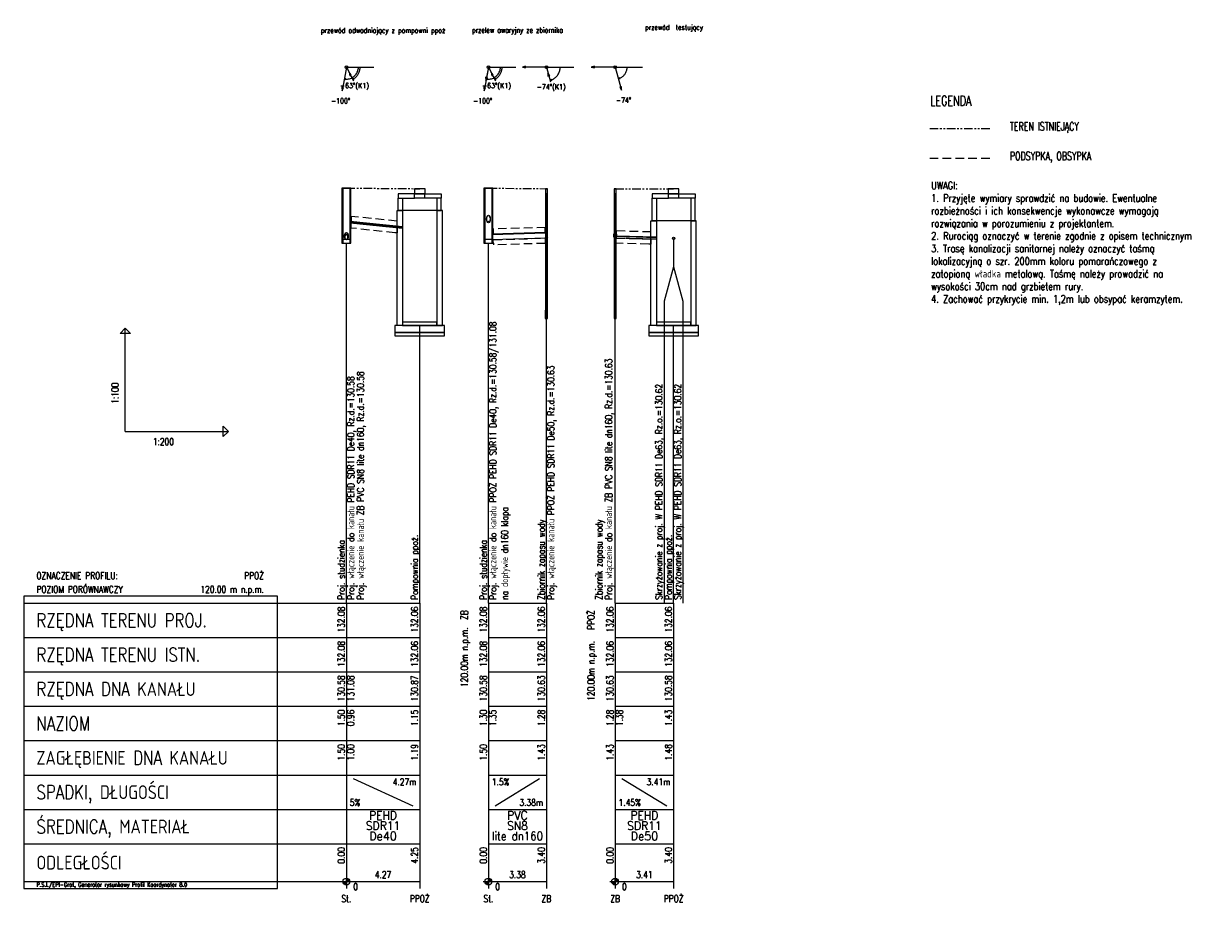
# Model space of a CAD drawing. Header units: millimetres. Extents: x -2456 to 463, y -1800 to 339.
# Tile 2 of 4: x -69 to 276, y -1583 to -1327. Entities that reach past the tile are written whole.
import ezdxf
from ezdxf.enums import TextEntityAlignment as Align

# ---------------------------------------------------------------- set-up
doc = ezdxf.new("R2010")
doc.units = ezdxf.units.MM
doc.header["$LTSCALE"] = 10
doc.header["$MEASUREMENT"] = 0
doc.linetypes.add('DASHED', pattern=[0.75, 0.5, -0.25])
doc.linetypes.add('PHANTOMX2', pattern=[5, 2.5, -0.5, 0.5, -0.5, 0.5, -0.5])
for name, color, linetype, lineweight in [('IS_opis', 90, 'CONTINUOUS', 20), ('Podsypki', 8, 'DASHED', 18), ('S_OPISY', 7, 'CONTINUOUS', 15), ('Teren_istn', 253, 'PHANTOMX2', 18)]:
    doc.layers.add(name, color=color, linetype=linetype, lineweight=lineweight)
for name, color, linetype in [('KS_LICZBY', 7, 'CONTINUOUS'), ('KS_LINIE_OPISOWE', 7, 'CONTINUOUS'), ('KS_LINIE_TABELI', 7, 'CONTINUOUS'), ('KS_Odcinki', 7, 'CONTINUOUS'), ('KS_Opis_PZ', 7, 'CONTINUOUS'), ('KS_OPIS_SKRZ', 7, 'CONTINUOUS'), ('KS_OPIS_WL', 7, 'CONTINUOUS'), ('KS_OSIE', 7, 'CONTINUOUS'), ('KS_TEREN_ISTN', 7, 'CONTINUOUS'), ('KS_UZBR_PODZ', 7, 'CONTINUOUS'), ('KS_Wezly', 7, 'CONTINUOUS'), ('KS_WYMIARY', 7, 'CONTINUOUS')]:
    doc.layers.add(name, color=color, linetype=linetype)
doc.styles.add('NORM8', font='simplex.shx', dxfattribs={"width": 0.8})
doc.styles.get("Standard").update_dxf_attribs({"font": 'simplex.shx'})

msp = doc.modelspace()

# ---------------------------------------------------------------- linework, layer by layer
at = {"layer": 'KS_LICZBY'}
for p, q in [((24.8, -1575.5), (24.8, -1578.5)), ((66.14, -1575.5), (66.14, -1578.5)), ((103.02, -1575.5), (103.02, -1578.5)), ((23.3, -1577), (26.3, -1577)), ((23.8, -1577.07), (25.8, -1576.93)), ((23.81, -1577.14), (25.79, -1576.86)), ((23.82, -1577.21), (25.78, -1576.8)), ((23.84, -1577.28), (25.76, -1576.73)), ((23.86, -1577.35), (25.74, -1576.66)), ((23.89, -1577.41), (25.71, -1576.6)), ((23.92, -1577.47), (25.68, -1576.53)), ((23.95, -1577.53), (25.65, -1576.47)), ((23.99, -1577.59), (25.61, -1576.42)), ((24.03, -1577.65), (25.57, -1576.36)), ((24.08, -1577.7), (25.52, -1576.31)), ((24.13, -1577.75), (25.47, -1576.26)), ((24.18, -1577.79), (25.41, -1576.22)), ((24.24, -1577.83), (25.36, -1576.17)), ((24.3, -1577.87), (25.3, -1576.14)), ((24.36, -1577.9), (25.24, -1576.1)), ((24.42, -1577.93), (25.17, -1576.08)), ((24.49, -1577.95), (25.11, -1576.05)), ((24.56, -1577.97), (25.04, -1576.03)), ((24.63, -1577.99), (24.97, -1576.02)), ((24.69, -1578), (24.9, -1576.01)), ((24.76, -1578), (24.83, -1576)), ((64.64, -1577), (67.64, -1577)), ((65.14, -1577.07), (67.14, -1576.93)), ((65.15, -1577.14), (67.13, -1576.86)), ((65.16, -1577.21), (67.12, -1576.8)), ((65.18, -1577.28), (67.1, -1576.73)), ((65.2, -1577.35), (67.08, -1576.66)), ((65.23, -1577.41), (67.05, -1576.6)), ((65.26, -1577.47), (67.02, -1576.53)), ((65.29, -1577.53), (66.99, -1576.47)), ((65.33, -1577.59), (66.95, -1576.42)), ((65.37, -1577.65), (66.91, -1576.36)), ((65.42, -1577.7), (66.86, -1576.31)), ((65.47, -1577.75), (66.81, -1576.26)), ((65.52, -1577.79), (66.76, -1576.22)), ((65.58, -1577.83), (66.7, -1576.17)), ((65.64, -1577.87), (66.64, -1576.14)), ((65.7, -1577.9), (66.58, -1576.1)), ((65.77, -1577.93), (66.51, -1576.08)), ((65.83, -1577.95), (66.45, -1576.05)), ((65.9, -1577.97), (66.38, -1576.03)), ((65.97, -1577.99), (66.31, -1576.02)), ((66.04, -1578), (66.24, -1576.01)), ((66.11, -1578), (66.17, -1576)), ((101.52, -1577), (104.52, -1577)), ((102.02, -1577.07), (104.02, -1576.93)), ((102.03, -1577.14), (104.01, -1576.86)), ((102.04, -1577.21), (104, -1576.8)), ((102.06, -1577.28), (103.98, -1576.73)), ((102.08, -1577.35), (103.96, -1576.66)), ((102.1, -1577.41), (103.93, -1576.6)), ((102.14, -1577.47), (103.9, -1576.53)), ((102.17, -1577.53), (103.87, -1576.47)), ((102.21, -1577.59), (103.83, -1576.42)), ((102.25, -1577.65), (103.78, -1576.36)), ((102.3, -1577.7), (103.74, -1576.31)), ((102.35, -1577.75), (103.69, -1576.26)), ((102.4, -1577.79), (103.63, -1576.22)), ((102.46, -1577.83), (103.58, -1576.17)), ((102.52, -1577.87), (103.52, -1576.14)), ((102.58, -1577.9), (103.46, -1576.1)), ((102.64, -1577.93), (103.39, -1576.08)), ((102.71, -1577.95), (103.33, -1576.05)), ((102.78, -1577.97), (103.26, -1576.03)), ((102.84, -1577.99), (103.19, -1576.02)), ((102.91, -1578), (103.12, -1576.01)), ((102.98, -1578), (103.05, -1576))]:
    msp.add_line(p, q, dxfattribs=at)
for centre in [(24.8, -1577), (66.14, -1577), (103.02, -1577)]:
    msp.add_circle(centre, 1, dxfattribs=at)
at = {"layer": 'KS_LINIE_OPISOWE'}
for points in [[(120.05, -1389.84), (120.05, -1398.16), (117.25, -1408.16), (117.25, -1496)], [(120.05, -1389.84), (120.05, -1398.16), (122.75, -1408.16), (122.75, -1496)]]:
    msp.add_lwpolyline(points, dxfattribs=at)
at = {"layer": 'KS_LINIE_TABELI'}
for p, q in [((-39.55, -1446), (-39.55, -1416)), ((-39.55, -1446), (-9.55, -1446)), ((-69.12, -1496), (24.8, -1496)), ((24.8, -1496), (46.14, -1496)), ((24.8, -1496), (24.8, -1506)), ((24.8, -1496), (24.8, -1577)), ((46.14, -1496), (46.14, -1506)), ((46.14, -1496), (46.14, -1577)), ((66.14, -1496), (83.02, -1496)), ((66.14, -1496), (66.14, -1506)), ((66.14, -1496), (66.14, -1577)), ((83.02, -1496), (83.02, -1506)), ((83.02, -1496), (83.02, -1577)), ((103.02, -1496), (120.05, -1496)), ((103.02, -1496), (103.02, -1506)), ((103.02, -1496), (103.02, -1577)), ((120.05, -1496), (120.05, -1506)), ((120.05, -1496), (120.05, -1577)), ((-69.12, -1506), (24.8, -1506)), ((24.8, -1506), (46.14, -1506)), ((24.8, -1506), (24.8, -1546)), ((46.14, -1506), (46.14, -1546)), ((66.14, -1506), (83.02, -1506)), ((66.14, -1506), (66.14, -1546)), ((83.02, -1506), (83.02, -1546)), ((103.02, -1506), (120.05, -1506)), ((103.02, -1506), (103.02, -1546)), ((120.05, -1506), (120.05, -1546)), ((-69.12, -1516), (24.8, -1516)), ((24.8, -1516), (46.14, -1516)), ((66.14, -1516), (83.02, -1516)), ((103.02, -1516), (120.05, -1516)), ((-69.12, -1526), (24.8, -1526)), ((24.8, -1526), (46.14, -1526)), ((66.14, -1526), (83.02, -1526)), ((103.02, -1526), (120.05, -1526)), ((-69.12, -1536), (24.8, -1536)), ((24.8, -1536), (46.14, -1536)), ((66.14, -1536), (83.02, -1536)), ((103.02, -1536), (120.05, -1536)), ((-69.12, -1546), (24.8, -1546)), ((24.8, -1546), (46.14, -1546)), ((24.8, -1546), (24.8, -1556)), ((26.8, -1547), (44.14, -1555)), ((46.14, -1546), (46.14, -1556)), ((66.14, -1546), (83.02, -1546)), ((66.14, -1546), (66.14, -1556)), ((68.14, -1555), (81.02, -1547)), ((83.02, -1546), (83.02, -1556)), ((103.02, -1546), (120.05, -1546)), ((103.02, -1546), (103.02, -1556)), ((105.02, -1547), (118.05, -1555)), ((120.05, -1546), (120.05, -1556)), ((-69.12, -1556), (24.8, -1556)), ((24.8, -1556), (46.14, -1556)), ((46.14, -1556), (46.14, -1566)), ((66.14, -1556), (83.02, -1556)), ((83.02, -1556), (83.02, -1566)), ((103.02, -1556), (120.05, -1556)), ((120.05, -1556), (120.05, -1566)), ((-69.12, -1566), (24.8, -1566)), ((24.8, -1566), (46.14, -1566)), ((24.8, -1566), (24.8, -1579)), ((46.14, -1566), (46.14, -1579)), ((66.14, -1566), (83.02, -1566)), ((66.14, -1566), (66.14, -1579)), ((83.02, -1566), (83.02, -1579)), ((103.02, -1566), (120.05, -1566)), ((103.02, -1566), (103.02, -1579)), ((120.05, -1566), (120.05, -1579)), ((-69.12, -1577), (24.8, -1577)), ((24.8, -1577), (46.14, -1577)), ((66.14, -1577), (83.02, -1577)), ((103.02, -1577), (120.05, -1577))]:
    msp.add_line(p, q, dxfattribs=at)
for points in [[(24.8, -1496), (24.8, -1391.2)], [(66.14, -1496), (66.14, -1391.2)], [(83.02, -1496), (83.02, -1410.7)], [(103.02, -1496), (103.02, -1410.7)], [(46.14, -1496), (46.14, -1415.2)], [(120.05, -1496), (120.05, -1415.2)]]:
    msp.add_lwpolyline(points, dxfattribs=at)
for points in [[(-39.55, -1416), (-38.05, -1417.5), (-41.05, -1417.5)], [(-9.55, -1446), (-11.05, -1447.5), (-11.05, -1444.5)], [(-69.12, -1579), (4.8, -1579), (4.8, -1494), (-69.12, -1494)]]:
    msp.add_lwpolyline(points, close=True, dxfattribs=at)
at = {"layer": 'KS_Odcinki'}
for points in [[(25.86, -1384.95), (41.14, -1386.47), (41.14, -1386.46), (25.86, -1384.93)], [(25.86, -1385.31), (41.14, -1386.84), (41.14, -1386.86), (25.86, -1385.33)], [(67.2, -1388.72), (82.77, -1388.26), (82.77, -1388.18), (67.2, -1388.64)], [(103.27, -1389.21), (115.05, -1389.56), (115.05, -1389.53), (103.27, -1389.19)], [(67.2, -1390.17), (82.77, -1389.71), (82.77, -1389.78), (67.2, -1390.24)], [(103.27, -1389.71), (115.05, -1390.06), (115.05, -1390.08), (103.27, -1389.74)]]:
    msp.add_lwpolyline(points, close=True, dxfattribs=at)
at = {"layer": 'KS_OPIS_WL'}
for radius in [0.275, 0.25]:
    msp.add_circle((83.02, -1389.45), radius, dxfattribs=at)
for centre, major_axis in [((66.14, -1384.2), (0, -1.1)), ((66.14, -1384.2), (0, -1)), ((66.14, -1385.02), (0, -0.2)), ((66.14, -1385.02), (0, -0.182)), ((24.8, -1389.2), (0, -1.1)), ((24.8, -1389.2), (0, -1)), ((24.8, -1389.48), (0, -0.8)), ((24.8, -1389.48), (0, -0.727)), ((103.02, -1388.98), (0, -0.8)), ((103.02, -1388.98), (0, -0.727))]:
    msp.add_ellipse(centre, major_axis=major_axis, ratio=0.5, dxfattribs=at)
at = {"layer": 'KS_OSIE'}
for p, q in [((24.8, -1340), (32.8, -1340)), ((66.14, -1340), (74.14, -1340)), ((83.02, -1340), (91.02, -1340)), ((103.02, -1340), (111.02, -1340))]:
    msp.add_line(p, q, dxfattribs=at)
at = {"layer": 'KS_UZBR_PODZ'}
for radius in [0.315, 0.315, 0.3, 0.3]:
    msp.add_circle((120.05, -1389.84), radius, dxfattribs=at)
at = {"layer": 'KS_Wezly'}
for p, q in [((47.64, -1376.9), (44.64, -1376.9)), ((47.64, -1378.1), (44.64, -1378.1)), ((121.55, -1376.9), (118.55, -1376.9)), ((121.55, -1378.1), (118.55, -1378.1)), ((51.44, -1381.7), (40.84, -1381.7)), ((125.35, -1384.7), (114.75, -1384.7))]:
    msp.add_line(p, q, dxfattribs=at)
for points in [[(23.47, -1375.2), (26.13, -1375.2), (26.13, -1375.2), (23.47, -1375.2)], [(23.47, -1391.2), (26.13, -1391.2), (26.13, -1375.2), (23.47, -1375.2)], [(23.74, -1391.2), (25.86, -1391.2), (25.86, -1375.2), (23.74, -1375.2)], [(44.58, -1376.9), (47.7, -1376.9), (47.7, -1375.4), (44.58, -1375.4)], [(64.81, -1375.2), (67.47, -1375.2), (67.47, -1375.2), (64.81, -1375.2)], [(64.81, -1391.2), (67.47, -1391.2), (67.47, -1375.2), (64.81, -1375.2)], [(65.08, -1391.2), (67.2, -1391.2), (67.2, -1375.2), (65.08, -1375.2)], [(82.71, -1376.9), (83.33, -1376.9), (83.33, -1375.4), (82.71, -1375.4)], [(102.71, -1376.9), (103.33, -1376.9), (103.33, -1375.4), (102.71, -1375.4)], [(118.49, -1376.9), (121.61, -1376.9), (121.61, -1375.4), (118.49, -1375.4)], [(44.64, -1376.9), (39.89, -1376.9), (39.89, -1378.1), (44.64, -1378.1)], [(41.14, -1381.7), (39.89, -1381.7), (39.89, -1378.1), (41.14, -1378.1)], [(47.64, -1376.9), (52.39, -1376.9), (52.39, -1378.1), (47.64, -1378.1)], [(51.14, -1381.7), (52.39, -1381.7), (52.39, -1378.1), (51.14, -1378.1)], [(82.71, -1410.7), (83.33, -1410.7), (83.33, -1376.9), (82.71, -1376.9)], [(82.77, -1410.7), (83.27, -1410.7), (83.27, -1376.9), (82.77, -1376.9)], [(102.71, -1410.7), (103.33, -1410.7), (103.33, -1376.9), (102.71, -1376.9)], [(102.77, -1410.7), (103.27, -1410.7), (103.27, -1376.9), (102.77, -1376.9)], [(118.55, -1376.9), (113.8, -1376.9), (113.8, -1378.1), (118.55, -1378.1)], [(115.05, -1384.7), (113.8, -1384.7), (113.8, -1378.1), (115.05, -1378.1)], [(121.55, -1376.9), (126.3, -1376.9), (126.3, -1378.1), (121.55, -1378.1)], [(125.05, -1384.7), (126.3, -1384.7), (126.3, -1378.1), (125.05, -1378.1)], [(41.14, -1415.2), (39.54, -1415.2), (39.54, -1381.7), (41.14, -1381.7)], [(51.14, -1415.2), (52.74, -1415.2), (52.74, -1381.7), (51.14, -1381.7)], [(115.05, -1415.2), (113.45, -1415.2), (113.45, -1384.7), (115.05, -1384.7)], [(125.05, -1415.2), (126.65, -1415.2), (126.65, -1384.7), (125.05, -1384.7)], [(23.74, -1391.2), (25.86, -1391.2), (25.86, -1390.2), (23.74, -1390.2)], [(65.08, -1391.2), (67.2, -1391.2), (67.2, -1390.2), (65.08, -1390.2)], [(82.77, -1410.7), (83.27, -1410.7), (83.27, -1409.7), (82.77, -1409.7)], [(102.77, -1410.7), (103.27, -1410.7), (103.27, -1409.7), (102.77, -1409.7)], [(82.66, -1413.2), (83.38, -1413.2), (83.38, -1410.7), (82.66, -1410.7)], [(102.72, -1413.2), (103.32, -1413.2), (103.32, -1410.7), (102.72, -1410.7)], [(38.94, -1417.2), (53.34, -1417.2), (53.34, -1415.2), (38.94, -1415.2)], [(41.14, -1415.2), (51.14, -1415.2), (51.14, -1414.2), (41.14, -1414.2)], [(112.85, -1417.2), (127.25, -1417.2), (127.25, -1415.2), (112.85, -1415.2)], [(115.05, -1415.2), (125.05, -1415.2), (125.05, -1414.2), (115.05, -1414.2)], [(38.94, -1418.2), (53.34, -1418.2), (53.34, -1417.2), (38.94, -1417.2)], [(112.85, -1418.2), (127.25, -1418.2), (127.25, -1417.2), (112.85, -1417.2)]]:
    msp.add_lwpolyline(points, close=True, dxfattribs=at)
at = {"layer": 'KS_WYMIARY'}
for p, q in [((24.8, -1340), (23.53, -1346.89)), ((24.8, -1340), (26.83, -1344.02)), ((66.14, -1340), (64.87, -1346.89)), ((66.14, -1340), (65.41, -1343.94)), ((66.14, -1340), (68.17, -1344.02)), ((83.02, -1340), (76.02, -1340)), ((83.02, -1340), (84.22, -1344.34)), ((103.02, -1340), (96.02, -1340)), ((103.02, -1340), (104.89, -1346.75))]:
    msp.add_line(p, q, dxfattribs=at)
for points in [[(24.16, -1343.45), (24.47, -1343.49), (24.77, -1343.5), (25.08, -1343.49), (25.38, -1343.45), (25.68, -1343.39), (25.98, -1343.3), (26.26, -1343.18), (26.53, -1343.04), (26.79, -1342.88), (27.04, -1342.69), (27.26, -1342.49), (27.47, -1342.26), (27.66, -1342.02), (27.83, -1341.76), (27.97, -1341.49), (28.09, -1341.21), (28.18, -1340.91), (28.25, -1340.61), (28.29, -1340.31), (28.3, -1340)], [(26.6, -1343.57), (26.8, -1343.47), (26.98, -1343.35), (27.17, -1343.23), (27.34, -1343.09), (27.51, -1342.95), (27.66, -1342.79), (27.81, -1342.63), (27.95, -1342.46), (28.09, -1342.28), (28.21, -1342.1), (28.32, -1341.91), (28.42, -1341.71), (28.5, -1341.51), (28.58, -1341.3), (28.65, -1341.09), (28.7, -1340.88), (28.74, -1340.66), (28.77, -1340.44), (28.79, -1340.22), (28.8, -1340)], [(65.5, -1343.45), (65.81, -1343.49), (66.11, -1343.5), (66.42, -1343.49), (66.72, -1343.45), (67.02, -1343.39), (67.32, -1343.3), (67.6, -1343.18), (67.87, -1343.04), (68.13, -1342.88), (68.38, -1342.69), (68.61, -1342.49), (68.81, -1342.26), (69, -1342.02), (69.17, -1341.76), (69.31, -1341.49), (69.43, -1341.21), (69.52, -1340.91), (69.59, -1340.61), (69.63, -1340.31), (69.64, -1340)], [(67.94, -1343.57), (68.14, -1343.47), (68.33, -1343.35), (68.51, -1343.23), (68.68, -1343.09), (68.85, -1342.95), (69.01, -1342.79), (69.16, -1342.63), (69.3, -1342.46), (69.43, -1342.28), (69.55, -1342.1), (69.66, -1341.91), (69.76, -1341.71), (69.85, -1341.51), (69.92, -1341.3), (69.99, -1341.09), (70.04, -1340.88), (70.09, -1340.66), (70.12, -1340.44), (70.13, -1340.22), (70.14, -1340)], [(84.09, -1343.86), (84.34, -1343.78), (84.58, -1343.69), (84.82, -1343.58), (85.04, -1343.45), (85.26, -1343.31), (85.47, -1343.16), (85.67, -1342.99), (85.86, -1342.82), (86.04, -1342.63), (86.2, -1342.42), (86.35, -1342.21), (86.49, -1341.99), (86.61, -1341.76), (86.72, -1341.52), (86.81, -1341.28), (86.88, -1341.03), (86.94, -1340.78), (86.98, -1340.52), (87.01, -1340.26), (87.02, -1340)], [(103.96, -1343.38), (104.17, -1343.31), (104.39, -1343.23), (104.59, -1343.13), (104.79, -1343.02), (104.98, -1342.9), (105.17, -1342.77), (105.34, -1342.62), (105.51, -1342.46), (105.66, -1342.3), (105.8, -1342.12), (105.94, -1341.94), (106.06, -1341.74), (106.16, -1341.54), (106.26, -1341.33), (106.33, -1341.12), (106.4, -1340.9), (106.45, -1340.68), (106.49, -1340.46), (106.51, -1340.23), (106.52, -1340)]]:
    msp.add_lwpolyline(points, dxfattribs=at)
for points in [[(76.02, -1340), (76.98, -1340.26), (76.98, -1339.74)], [(96.02, -1340), (96.98, -1340.26), (96.98, -1339.74)], [(24.16, -1343.45), (24.61, -1343.66), (24.66, -1343.41)], [(25.57, -1341.52), (25.77, -1342.5), (26.23, -1342.27)], [(26.6, -1343.57), (27.09, -1343.47), (26.98, -1343.24)], [(65.41, -1343.94), (65.84, -1343.03), (65.33, -1342.94)], [(65.5, -1343.45), (65.95, -1343.66), (66, -1343.41)], [(66.91, -1341.52), (67.11, -1342.5), (67.57, -1342.27)], [(67.94, -1343.57), (68.43, -1343.47), (68.32, -1343.24)], [(83.47, -1341.64), (83.48, -1342.64), (83.98, -1342.5)], [(84.09, -1343.86), (84.59, -1343.85), (84.52, -1343.6)], [(103.96, -1343.38), (104.46, -1343.37), (104.39, -1343.12)], [(23.53, -1346.89), (23.96, -1345.98), (23.45, -1345.89)], [(64.87, -1346.89), (65.3, -1345.98), (64.79, -1345.89)], [(104.89, -1346.75), (104.88, -1345.75), (104.39, -1345.89)]]:
    msp.add_lwpolyline(points, close=True, dxfattribs=at)
for centre in [(24.8, -1340), (66.14, -1340), (83.02, -1340), (103.02, -1340)]:
    msp.add_circle(centre, 0.4, dxfattribs=at)
at = {"layer": 'Podsypki', "ltscale": 0.5}
msp.add_line((194.57, -1366.52), (212.37, -1366.52), dxfattribs=at)
for points in [[(26.2, -1384.96), (39.54, -1386.3), (39.54, -1384.8), (26.2, -1383.46)], [(26.2, -1385.36), (39.54, -1386.7), (39.54, -1388.2), (38.94, -1388.2), (38.94, -1388.2), (26.33, -1386.86), (26.33, -1386.86), (26.2, -1386.86)], [(67.54, -1388.63), (82.69, -1388.19), (82.69, -1386.69), (67.54, -1387.13)], [(103.35, -1389.19), (113.45, -1389.48), (113.45, -1387.98), (103.35, -1387.69)], [(67.54, -1390.23), (82.69, -1389.79), (82.69, -1391.29), (82.66, -1391.29), (82.66, -1391.29), (67.67, -1391.73), (67.67, -1391.2), (67.54, -1391.2)], [(103.35, -1389.74), (113.45, -1390.03), (113.45, -1391.53), (112.85, -1391.53), (112.85, -1391.53), (103.38, -1391.24), (103.38, -1391.24), (103.35, -1391.24)]]:
    msp.add_lwpolyline(points, close=True, dxfattribs=at)
at = {"layer": 'Teren_istn', "ltscale": 0.1}
msp.add_line((194.57, -1357.9), (212.37, -1357.9), dxfattribs=at)
for points in [[(24.8, -1375.2), (46.14, -1375.4)], [(66.14, -1375.2), (83.02, -1375.4)], [(103.02, -1375.4), (120.05, -1375.4)]]:
    msp.add_lwpolyline(points, dxfattribs=at)

# ---------------------------------------------------------------- texts
at = {"layer": 'IS_opis', "style": 'NORM8', "oblique": 0, "width": 0.7}
for s, height, p in [('LEGENDA', 2.9, (194.77, -1351.25)), ('TEREN ISTNIEJĄCY', 2.4, (217.9, -1358.46)), ('PODSYPKA, OBSYPKA', 2.4, (217.9, -1367.08))]:
    msp.add_text(s, height=height, dxfattribs=at).set_placement(p)
at = {"layer": 'KS_LICZBY', "width": 0.8}
for s, height, p in [('-63%%D(K1)', 1.5, (27.14, -1346.14)), ('-63%%D(K1)', 1.5, (68.48, -1346.14)), ('-74%%D(K1)', 1.5, (84.41, -1346.51)), ('-100%%D', 1.5, (23.13, -1350.55)), ('-100%%D', 1.5, (64.47, -1350.55)), ('-74%%D', 1.5, (105.48, -1350.37)), ('4.27', 2, (35.47, -1576)), ('3.38', 2, (74.58, -1576)), ('3.41', 2, (111.54, -1576)), ('St.', 2, (24.8, -1583)), ('PPOŻ', 2, (46.14, -1583)), ('St.', 2, (66.14, -1583)), ('ZB', 2, (83.02, -1583)), ('ZB', 2, (103.02, -1583)), ('PPOŻ', 2, (120.05, -1583))]:
    msp.add_text(s, height=height, dxfattribs=at).set_placement(p, align=Align.CENTER)
msp.add_text('1:100', height=2, rotation=90, dxfattribs=at).set_placement((-41.55, -1438))
for s, p in [('1:200', (-31.55, -1450)), ('1.5%', (67.14, -1549)), ('5%', (25.8, -1555)), ('1.45%', (104.02, -1555)), ('0', (26.8, -1579.5)), ('0', (68.14, -1579.5)), ('0', (105.02, -1579.5))]:
    msp.add_text(s, height=2, dxfattribs=at).set_placement(p)
for s, p in [('132.08', (24.3, -1497)), ('132.06', (45.64, -1497)), ('132.08', (65.64, -1497)), ('132.06', (82.52, -1497)), ('132.06', (102.52, -1497)), ('132.06', (119.55, -1497)), ('132.08', (24.3, -1507)), ('132.06', (45.64, -1507)), ('132.08', (65.64, -1507)), ('132.06', (82.52, -1507)), ('132.06', (102.52, -1507)), ('132.06', (119.55, -1507)), ('130.58', (24.3, -1517)), ('131.08', (27.05, -1517)), ('130.87', (45.64, -1517)), ('130.58', (65.64, -1517)), ('130.63', (82.52, -1517)), ('130.63', (102.52, -1517)), ('130.58', (119.55, -1517)), ('1.50', (24.3, -1527)), ('0.96', (27.05, -1527)), ('1.15', (45.64, -1527)), ('1.30', (65.64, -1527)), ('1.35', (68.39, -1527)), ('1.28', (82.52, -1527)), ('1.28', (102.52, -1527)), ('1.38', (105.27, -1527)), ('1.43', (119.55, -1527)), ('1.50', (24.3, -1537)), ('1.00', (27.05, -1537)), ('1.19', (45.64, -1537)), ('1.50', (65.64, -1537)), ('1.43', (82.52, -1537)), ('1.43', (102.52, -1537)), ('1.48', (119.55, -1537)), ('0.00', (24.3, -1567)), ('4.25', (45.64, -1567)), ('0.00', (65.64, -1567)), ('3.40', (82.52, -1567)), ('0.00', (102.52, -1567)), ('3.40', (119.55, -1567))]:
    msp.add_text(s, height=2, rotation=90, dxfattribs=at).set_placement(p, align=Align.RIGHT)
for s, p in [('4.27m', (45.14, -1549)), ('3.41m', (119.05, -1549)), ('3.38m', (82.02, -1555))]:
    msp.add_text(s, height=2, dxfattribs=at).set_placement(p, align=Align.RIGHT)
at = {"layer": 'KS_LICZBY'}
for s, width, p, p2 in [('PEHD', 0.884211, (31.47, -1559), (39.47, -1559)), ('PVC', 0.9, (71.58, -1559), (77.58, -1559)), ('PEHD', 0.884211, (107.54, -1559), (115.54, -1559)), ('SDR11', 1.012048, (30.47, -1562), (40.47, -1562)), ('SN8', 0.9, (71.58, -1562), (77.58, -1562)), ('SDR11', 1.012048, (106.54, -1562), (116.54, -1562)), ('De40', 0.920548, (31.47, -1565), (39.47, -1565)), ('lite dn160', 0.806292, (67.14, -1565), (82.02, -1565)), ('De50', 0.920548, (107.54, -1565), (115.54, -1565))]:
    msp.add_text(s, height=2.5, dxfattribs=dict(at, width=width)).set_placement(p, p2, align=Align.FIT)
at = {"layer": 'KS_LINIE_TABELI', "width": 0.8}
for s, height, p in [('OZNACZENIE PROFILU:', 2, (-65.42, -1489)), ('POZIOM PORÓWNAWCZY', 2, (-65.42, -1493)), ('RZĘDNA TERENU PROJ.', 4, (-65.42, -1503)), ('RZĘDNA TERENU ISTN.', 4, (-65.42, -1513)), ('RZĘDNA DNA KANAŁU', 4, (-65.42, -1523)), ('NAZIOM', 4, (-65.42, -1533)), ('ZAGŁĘBIENIE DNA KANAŁU', 4, (-65.42, -1543)), ('SPADKI, DŁUGOŚCI', 4, (-65.42, -1553)), ('ŚREDNICA, MATERIAŁ', 4, (-65.42, -1563)), ('ODLEGŁOŚCI', 4, (-65.42, -1573.5)), ('P.S.I./EPI-Graf, Generator rysunkowy Profil Koordynator 8.0', 1.2, (-65.42, -1578.5))]:
    msp.add_text(s, height=height, dxfattribs=at).set_placement(p)
for s, p in [('PPOŻ', (0.8, -1489)), ('120.00 m n.p.m.', (0.8, -1493))]:
    msp.add_text(s, height=2, dxfattribs=at).set_placement(p, align=Align.RIGHT)
for s, p in [('ZB', (60.14, -1498)), ('PPOŻ', (97.02, -1498)), ('120.00m n.p.m.', (60.14, -1503)), ('120.00m n.p.m.', (97.02, -1507))]:
    msp.add_text(s, height=2, rotation=90, dxfattribs=at).set_placement(p, align=Align.RIGHT)
at = {"layer": 'KS_Opis_PZ', "width": 0.8}
for s, p in [('na dopływie dn160 klapa', (71.87, -1495)), ('Pompownia ppoż.', (45.64, -1495)), ('Zbiornik zapasu wody', (82.52, -1495)), ('Zbiornik zapasu wody', (99.34, -1495)), ('Pompownia ppoż.', (119.55, -1495)), ('Proj. studzienka  ', (24.3, -1495)), ('Proj. studzienka  ', (65.64, -1495))]:
    msp.add_text(s, height=2, rotation=90, dxfattribs=at).set_placement(p)
at = {"layer": 'KS_OPIS_SKRZ', "width": 0.8}
for p in [(116.75, -1495), (122.25, -1495)]:
    msp.add_text('Skrzyżowanie z proj. W PEHD SDR11 De63, Rz.o.=130.62', height=2, rotation=90, dxfattribs=at).set_placement(p)
at = {"layer": 'KS_OPIS_WL', "width": 0.8}
for s, p in [('Proj. włączenie do kanału PPOŻ PEHD SDR11 De40, Rz.d.=130.58/131.08', (68.44, -1495)), ('Proj. włączenie kanału PPOŻ PEHD SDR11 De50, Rz.d.=130.63', (85.32, -1495)), ('Proj. włączenie do kanału ZB PVC SN8 lite dn160, Rz.d.=130.63', (102.14, -1495)), ('Proj. włączenie do kanału PEHD SDR11 De40, Rz.d.=130.58', (27.1, -1495)), ('Proj. włączenie kanału ZB PVC SN8 lite dn160, Rz.d.=130.58', (29.9, -1495))]:
    msp.add_text(s, height=2, rotation=90, dxfattribs=at).set_placement(p)
at = {"layer": 'KS_TEREN_ISTN', "width": 0.75}
for s, p in [('przewód  testujący', (120.14, -1329.18)), ('przewód odwadniający z pompowni ppoż', (35.47, -1330.08)), ('przelew awaryjny ze zbiornika', (74.58, -1330))]:
    msp.add_text(s, height=1.5, dxfattribs=at).set_placement(p, align=Align.CENTER)
at = {"layer": 'S_OPISY', "insert": (194.99, -1373.35), "char_height": 2.2, "width": 81.7342, "attachment_point": 1, "style": 'NORM8'}
msp.add_mtext('\\pxsm1;UWAGI:\\P1. Przyjęte wymiary sprawdzić na budowie. Ewentualne rozbieżności i ich konsekwencje wykonawcze wymagają rozwiązania w porozumieniu z projektantem.\\P2. Rurociąg oznaczyć w terenie zgodnie z opisem technicznym\\P3. Trasę kanalizacji sanitarnej należy oznaczyć taśmą lokalizacyjną o szr. 200mm koloru pomarańczowego z zatopioną władka metalową. Taśmę należy prowadzić na wysokości 30cm nad grzbietem rury.\\P4. Zachować przykrycie min. 1,2m lub obsypać keramzytem.', dxfattribs=at)

doc.saveas('drawing.dxf')
